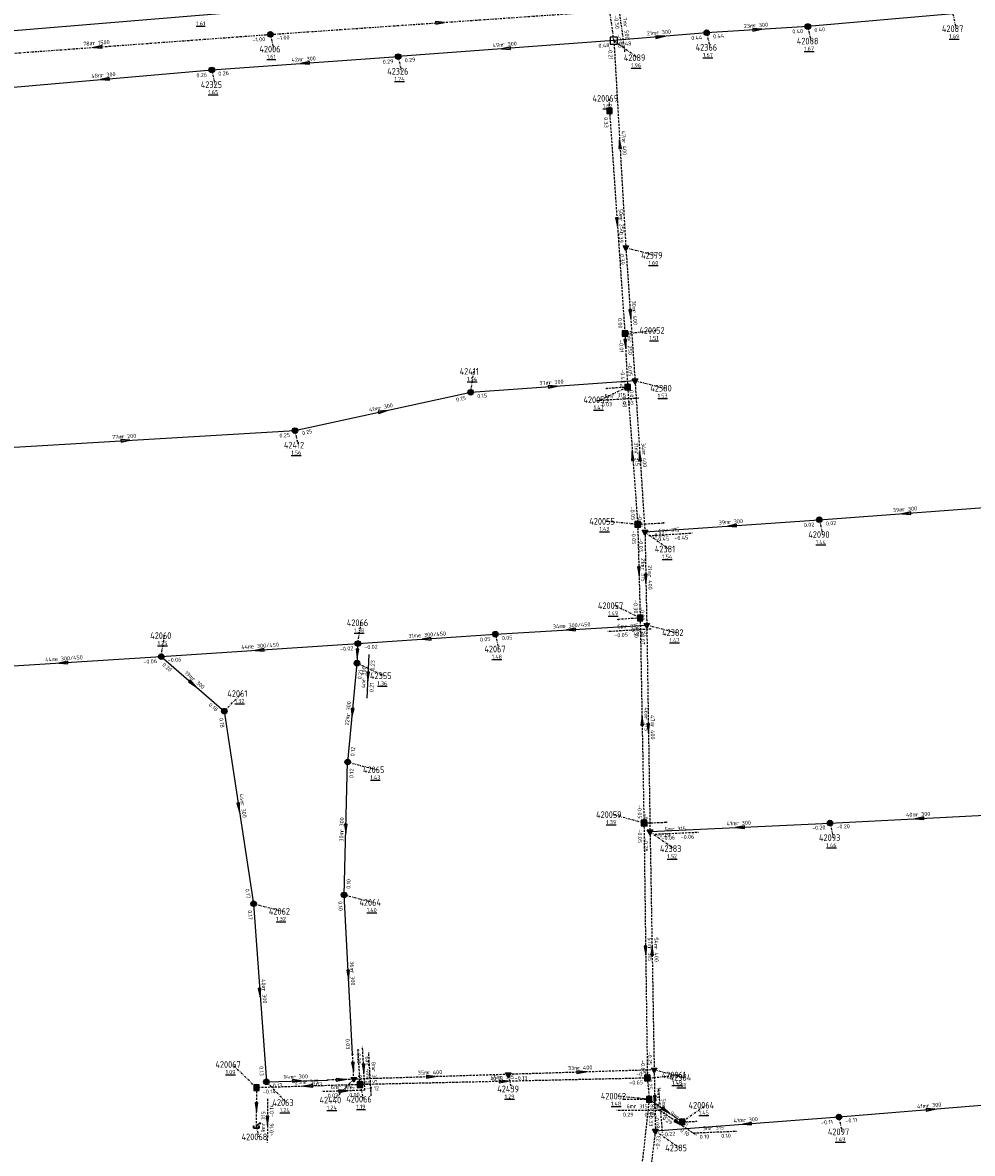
# Model space of a CAD drawing. Extents: x 188323 to 208361, y 565368 to 574910.
# Tile 130 of 256: x 203020 to 203234, y 568897 to 569151. Entities that reach past the tile are written whole.
import ezdxf

# ---------------------------------------------------------------- set-up
doc = ezdxf.new("R2010")
doc.units = 0
for name, pattern in [('BORDER', [1.75, 0.5, -0.25, 0.5, -0.25, 0, -0.25]), ('DASHDOT', [1, 0.5, -0.25, 0, -0.25]), ('DASHED', [0.75, 0.5, -0.25])]:
    doc.linetypes.add(name, pattern=pattern)
doc.layers.get('0').update_dxf_attribs({"linetype": 'CONTINUOUS'})
for name, color, linetype in [('RIO-AFM', 7, 'CONTINUOUS'), ('RIO-BOK', 7, 'CONTINUOUS'), ('RIO-DET', 7, 'CONTINUOUS'), ('RIO-KNP', 7, 'CONTINUOUS'), ('RIO-KNR', 7, 'CONTINUOUS'), ('RIO-LAG_0B', 7, 'CONTINUOUS'), ('RIO-LAG_1B', 7, 'DASHED'), ('RIO-LAG_2B', 7, 'DASHED'), ('RIO-LAG_4', 7, 'BORDER'), ('RIO-LEN', 7, 'CONTINUOUS'), ('RIO-MVD', 1, 'CONTINUOUS'), ('RIO-VRB', 6, 'DASHDOT'), ('RIO-VRH', 7, 'CONTINUOUS')]:
    doc.layers.add(name, color=color, linetype=linetype)
doc.styles.add('RIO-TXT', font='isocp.shx')

# ---------------------------------------------------------------- blocks, each defined once
blk = doc.blocks.new('L_VHR')
blk.add_lwpolyline([(-0.5, 0), (0.5, 0), (-0.5, 0.15), (-0.5, -0.15), (0.5, 0)])
blk = doc.blocks.new('K_IPR')
blk.add_lwpolyline([(-0.5, -0.5), (0.5, -0.5), (0.5, 0.5), (-0.5, 0.5)], close=True)
blk.add_solid([(-0.5, 0.5), (0.5, 0.5), (-0.5, -0.5), (0.5, -0.5)])
at = {"style": 'RIO-TXT', "flags": 1}
blk.add_attdef('KNOOPNAAM', (2, 2), '', height=1, dxfattribs=at)
blk = doc.blocks.new('K_FIC')
blk.add_circle((0, 0), 0.0625)
at = {"style": 'RIO-TXT', "flags": 1}
blk.add_attdef('KNOOPNAAM', (2, 2), '', height=1, dxfattribs=at)
blk = doc.blocks.new('K_IPG')
blk.add_circle((0, 0), 0.5)
for points in [[(0, 0), (-0.5, 0), (-0.433013, 0.25)], [(0, 0), (-0.433013, -0.25), (-0.5, 0)], [(0, 0), (-0.433013, 0.25), (-0.25, 0.433013)], [(0, 0), (-0.25, -0.433013), (-0.433013, -0.25)], [(0, 0), (-0.25, 0.433013), (0, 0.5)], [(0, 0), (0, -0.5), (-0.25, -0.433013)], [(0, 0), (0, 0.5), (0.25, 0.433013)], [(0, 0), (0.25, 0.433013), (0.433013, 0.25)], [(0, 0), (0.433013, 0.25), (0.5, 0)], [(0, 0), (0.5, 0), (0.433013, -0.25)], [(0, 0), (0.433013, -0.25), (0.25, -0.433013)], [(0, 0), (0.25, -0.433013), (0, -0.5)]]:
    blk.add_solid(points)
at = {"style": 'RIO-TXT', "flags": 1}
blk.add_attdef('KNOOPNAAM', (2, 2), '', height=1, dxfattribs=at)
blk = doc.blocks.new('K_UTB')
blk.add_lwpolyline([(0.5, 0.15), (0.5, -0.3), (-0.5, -0.3), (-0.5, 0.15), (-0.45, 0.15), (-0.45, -0.25), (0, -0.25), (0.45, -0.25), (0.45, 0.15)], close=True)
blk.add_lwpolyline([(0.85, 0.6), (0.55, 0.65), (0.614828, 0.459583), (0.850842, 0.598937)])
blk.add_arc((0.85, -0.25), 0.85, 90, 180)
at = {"style": 'RIO-TXT', "flags": 1}
blk.add_attdef('KNOOPNAAM', (2, 2), '', height=1, dxfattribs=at)
blk = doc.blocks.new('K_DIV')
for p, q in [((-0.65, 0.65), (-0.65, -0.65)), ((0.65, 0.65), (-0.65, 0.65)), ((0.65, -0.65), (0.65, 0.65)), ((-0.65, -0.65), (0.65, -0.65))]:
    blk.add_line(p, q)
blk = doc.blocks.new('K_IPD')
blk.add_lwpolyline([(-0.496027, 0.307994), (0.503973, 0.307994), (0.003973, -0.558031)], close=True)
blk.add_solid([(-0.496027, 0.307994), (0.503973, 0.307994), (0.003973, -0.558031)])
at = {"style": 'RIO-TXT', "flags": 1}
blk.add_attdef('KNOOPNAAM', (2, 2), '', height=1, dxfattribs=at)
blk = doc.blocks.new('695_04______420053____420054_')
at = {"layer": 'RIO-LAG_1B'}
blk.add_line((0, 0), (-9.803, -0.607), dxfattribs=at)
at = {"layer": 'RIO-AFM', "style": 'RIO-TXT'}
blk.add_text('r 315', height=0.9, rotation=363.5229, dxfattribs=at).set_placement((-6.0109, 0.1299))
at = {"layer": 'RIO-BOK', "style": 'RIO-TXT'}
for p in [(-8.319, -1.9174), (-3.4674, -1.6156)]:
    blk.add_text('0.03', height=0.9, rotation=363.5229, dxfattribs=at).set_placement(p)
at = {"layer": 'RIO-LEN', "style": 'RIO-TXT'}
blk.add_text('5m', height=0.9, rotation=363.5229, dxfattribs=at).set_placement((-7.6277, 0.0293))
blk = doc.blocks.new('696_04______420055____420056_')
at = {"layer": 'RIO-LAG_1B'}
blk.add_line((0, 0), (9.802, 0.606), dxfattribs=at)
at = {"layer": 'RIO-AFM', "style": 'RIO-TXT'}
blk.add_text('r 315', height=0.9, rotation=3.5392, dxfattribs=at).set_placement((3.7919, 0.7355))
at = {"layer": 'RIO-BOK', "style": 'RIO-TXT'}
for p in [(5.7953, -1.0442), (1.4835, -1.3109)]:
    blk.add_text('-0.45', height=0.9, rotation=3.5392, dxfattribs=at).set_placement(p)
at = {"layer": 'RIO-LEN', "style": 'RIO-TXT'}
blk.add_text('6m', height=0.9, rotation=3.5392, dxfattribs=at).set_placement((2.175, 0.6355))
blk = doc.blocks.new('697_04______420057____420058_')
at = {"layer": 'RIO-LAG_1B'}
blk.add_line((0, 0), (-9.805, -0.573), dxfattribs=at)
at = {"layer": 'RIO-AFM', "style": 'RIO-TXT'}
blk.add_text('r 315', height=0.9, rotation=363.3257, dxfattribs=at).set_placement((-6.0103, 0.1508))
at = {"layer": 'RIO-BOK', "style": 'RIO-TXT'}
for p in [(-8.3255, -1.8885), (-4.012, -1.6351)]:
    blk.add_text('-0.05', height=0.9, rotation=363.3257, dxfattribs=at).set_placement(p)
at = {"layer": 'RIO-LEN', "style": 'RIO-TXT'}
blk.add_text('5m', height=0.9, rotation=363.3257, dxfattribs=at).set_placement((-7.6276, 0.0558))
blk = doc.blocks.new('698_04______420059____420060_')
at = {"layer": 'RIO-LAG_1B'}
blk.add_line((0, 0), (9.81, 0.452), dxfattribs=at)
at = {"layer": 'RIO-AFM', "style": 'RIO-TXT'}
blk.add_text('r 315', height=0.9, rotation=2.6388, dxfattribs=at).set_placement((3.803, 0.6758))
at = {"layer": 'RIO-BOK', "style": 'RIO-TXT'}
for p in [(1.4628, -1.3341), (5.7782, -1.1352)]:
    blk.add_text('-0.06', height=0.9, rotation=2.6388, dxfattribs=at).set_placement(p)
at = {"layer": 'RIO-LEN', "style": 'RIO-TXT'}
blk.add_text('5m', height=0.9, rotation=2.6388, dxfattribs=at).set_placement((2.1847, 0.6012))
blk = doc.blocks.new('699_04______420061____420062_')
at = {"layer": 'RIO-LAG_1B'}
blk.add_line((0, 0), (0.871, -9.783), dxfattribs=at)
at = {"layer": 'RIO-AFM', "style": 'RIO-TXT'}
blk.add_text('r 315', height=0.9, rotation=275.0616, dxfattribs=at).set_placement((0.8378, -3.7711))
at = {"layer": 'RIO-BOK', "style": 'RIO-TXT'}
for p in [(-1.2703, -1.5185), (-0.887, -5.8224)]:
    blk.add_text('-0.08', height=0.9, rotation=275.0616, dxfattribs=at).set_placement(p)
at = {"layer": 'RIO-LEN', "style": 'RIO-TXT'}
blk.add_text('5m', height=0.9, rotation=275.0616, dxfattribs=at).set_placement((0.6941, -2.1575))
blk = doc.blocks.new('700_04______420062____420063_')
at = {"layer": 'RIO-LAG_1B'}
blk.add_line((0, 0), (-9.821, -0.004), dxfattribs=at)
at = {"layer": 'RIO-AFM', "style": 'RIO-TXT'}
blk.add_text('r 315', height=0.9, rotation=360, dxfattribs=at).set_placement((-5.9907, 0.4984))
at = {"layer": 'RIO-BOK', "style": 'RIO-TXT'}
for p in [(-8.4203, -1.4031), (-3.5593, -1.4)]:
    blk.add_text('0.29', height=0.9, rotation=360, dxfattribs=at).set_placement(p)
at = {"layer": 'RIO-LEN', "style": 'RIO-TXT'}
blk.add_text('6m', height=0.9, rotation=360, dxfattribs=at).set_placement((-7.6107, 0.4974))
blk = doc.blocks.new('701_04______420062____420064_')
at = {"layer": 'RIO-LAG_1B'}
blk.add_line((0, 0), (8.11, -5.538), dxfattribs=at)
at = {"layer": 'RIO-VRH', "xscale": 2, "yscale": 2, "zscale": 2, "rotation": 325.6425}
blk.add_blockref('L_VHR', (4.055, -2.769), dxfattribs=at)
at = {"layer": 'RIO-AFM', "style": 'RIO-TXT'}
blk.add_text('r 315', height=0.9, rotation=325.6425, dxfattribs=at).set_placement((3.445, -1.7468))
at = {"layer": 'RIO-BOK', "style": 'RIO-TXT'}
for s, p in [('0.29', (0.3666, -1.9455)), ('0.10', (4.3802, -4.686))]:
    blk.add_text(s, height=0.9, rotation=325.6425, dxfattribs=at).set_placement(p)
at = {"layer": 'RIO-LEN', "style": 'RIO-TXT'}
blk.add_text('9m', height=0.9, rotation=325.6425, dxfattribs=at).set_placement((2.1071, -0.8333))
blk = doc.blocks.new('702_04______420064____420070_')
at = {"layer": 'RIO-LAG_1B'}
blk.add_line((0, 0), (9.812, 0.402), dxfattribs=at)
at = {"layer": 'RIO-AFM', "style": 'RIO-TXT'}
blk.add_text('r 315', height=0.9, rotation=2.3481, dxfattribs=at).set_placement((3.8064, 0.6565))
at = {"layer": 'RIO-BOK', "style": 'RIO-TXT'}
for p in [(1.456, -1.3415), (6.3119, -1.1423)]:
    blk.add_text('0.10', height=0.9, rotation=2.3481, dxfattribs=at).set_placement(p)
at = {"layer": 'RIO-LEN', "style": 'RIO-TXT'}
blk.add_text('3m', height=0.9, rotation=2.3481, dxfattribs=at).set_placement((2.1877, 0.5901))
blk = doc.blocks.new('703_04______420066____420071_')
at = {"layer": 'RIO-LAG_1B'}
blk.add_line((0, 0), (-0.557, 9.805), dxfattribs=at)
at = {"layer": 'RIO-AFM', "style": 'RIO-TXT'}
blk.add_text('r 315', height=0.9, rotation=273.2415, dxfattribs=at).set_placement((0.1606, 6.0097))
at = {"layer": 'RIO-LEN', "style": 'RIO-TXT'}
blk.add_text('8m', height=0.9, rotation=273.2415, dxfattribs=at).set_placement((0.0682, 7.627))
blk = doc.blocks.new('704_04______420067____420068_')
at = {"layer": 'RIO-LAG_1B'}
blk.add_line((0, 0), (-0.054, -9.821), dxfattribs=at)
at = {"layer": 'RIO-VRH', "xscale": 2, "yscale": 2, "zscale": 2, "rotation": 269.6632}
blk.add_blockref('L_VHR', (-0.027, -4.9105), dxfattribs=at)
at = {"layer": 'RIO-AFM', "style": 'RIO-TXT'}
blk.add_text('r 315', height=0.9, rotation=449.6632, dxfattribs=at).set_placement((-0.5345, -5.9879))
at = {"layer": 'RIO-BOK', "style": 'RIO-TXT'}
for s, p in [('-0.14', (1.3751, -4.1074)), ('-0.16', (1.3531, -8.4284))]:
    blk.add_text(s, height=0.9, rotation=449.6632, dxfattribs=at).set_placement(p)
at = {"layer": 'RIO-LEN', "style": 'RIO-TXT'}
blk.add_text('9m', height=0.9, rotation=449.6632, dxfattribs=at).set_placement((-0.5427, -7.6079))
blk = doc.blocks.new('705_04______42089___c142007_')
at = {"layer": 'RIO-LAG_4'}
blk.add_line((0, 0), (-1.311, 9.733), dxfattribs=at)
at = {"layer": 'RIO-AFM', "style": 'RIO-TXT'}
blk.add_text('r 500', height=0.9, rotation=277.659, dxfattribs=at).set_placement((-0.3032, 6.0042))
at = {"layer": 'RIO-BOK', "style": 'RIO-TXT'}
for p in [(-2.5112, 8.1585), (-1.9333, 3.8774)]:
    blk.add_text('-0.50', height=0.9, rotation=277.659, dxfattribs=at).set_placement(p)
at = {"layer": 'RIO-LEN', "style": 'RIO-TXT'}
blk.add_text('7m', height=0.9, rotation=277.659, dxfattribs=at).set_placement((-0.5199, 7.6097))
blk = doc.blocks.new('718_04______42066_____42355_')
at = {"layer": 'RIO-LAG_0B'}
blk.add_line((0, 0), (-0.443, -9.812), dxfattribs=at)
at = {"layer": 'RIO-VRH', "xscale": 2, "yscale": 2, "zscale": 2, "rotation": 267.3886}
blk.add_blockref('L_VHR', (-0.2215, -4.906), dxfattribs=at)
at = {"layer": 'RIO-AFM', "style": 'RIO-TXT'}
blk.add_text('r 300', height=0.9, rotation=447.3886, dxfattribs=at).set_placement((-0.771, -5.9629))
at = {"layer": 'RIO-BOK', "style": 'RIO-TXT'}
for s, p in [('0.23', (1.2359, -3.6202)), ('0.21', (1.0183, -8.4763))]:
    blk.add_text(s, height=0.9, rotation=447.3886, dxfattribs=at).set_placement(p)
at = {"layer": 'RIO-LEN', "style": 'RIO-TXT'}
blk.add_text('4m', height=0.9, rotation=447.3886, dxfattribs=at).set_placement((-0.8435, -7.5813))
blk = doc.blocks.new('743_04______42440_____42441_')
at = {"layer": 'RIO-LAG_2B'}
blk.add_line((0, 0), (-0.531, 9.806), dxfattribs=at)
at = {"layer": 'RIO-VRH', "xscale": 2, "yscale": 2, "zscale": 2, "rotation": 273.0862}
blk.add_blockref('L_VHR', (-0.2655, 4.903), dxfattribs=at)
at = {"layer": 'RIO-AFM', "style": 'RIO-TXT'}
blk.add_text('r 400', height=0.9, rotation=273.0862, dxfattribs=at).set_placement((0.1763, 6.0087))
at = {"layer": 'RIO-BOK', "style": 'RIO-TXT'}
for s, p in [('0.03', (-1.8529, 8.3322)), ('0.00', (-1.5889, 3.4794))]:
    blk.add_text(s, height=0.9, rotation=273.0862, dxfattribs=at).set_placement(p)
at = {"layer": 'RIO-LEN', "style": 'RIO-TXT'}
blk.add_text('6m', height=0.9, rotation=273.0862, dxfattribs=at).set_placement((0.0883, 7.6263))
blk = doc.blocks.new('744_04______42440_____42442_')
at = {"layer": 'RIO-LAG_2B'}
blk.add_line((0, 0), (-9.816, -0.317), dxfattribs=at)
at = {"layer": 'RIO-VRH', "xscale": 2, "yscale": 2, "zscale": 2, "rotation": 361.8288}
blk.add_blockref('L_VHR', (-4.908, -0.1585), dxfattribs=at)
at = {"layer": 'RIO-AFM', "style": 'RIO-TXT'}
blk.add_text('r 315', height=0.9, rotation=361.8288, dxfattribs=at).set_placement((-6.0037, 0.3074))
at = {"layer": 'RIO-BOK', "style": 'RIO-TXT'}
for s, p in [('0.03', (-8.3714, -1.6707)), ('0.00', (-3.513, -1.5125))]:
    blk.add_text(s, height=0.9, rotation=361.8288, dxfattribs=at).set_placement(p)
at = {"layer": 'RIO-LEN', "style": 'RIO-TXT'}
blk.add_text('6m', height=0.9, rotation=361.8288, dxfattribs=at).set_placement((-7.6229, 0.2547))

msp = doc.modelspace()

# ---------------------------------------------------------------- linework, layer by layer
at = {"layer": 'RIO-LAG_0B'}
for p, q in [((203014.208, 569149.376), (203075.104, 569154.432)), ((203229.504, 569153.408), (203196.8, 569150.592)), ((203196.8, 569150.592), (203174, 569149.184)), ((203153.104, 569147.392), (203104.496, 569143.808)), ((203174, 569149.184), (203153.104, 569147.392)), ((203062.496, 569140.8), (203104.496, 569143.808)), ((203014.304, 569136.576), (203062.496, 569140.8)), ((203120.832, 569068.16), (203157.856, 569070.784)), ((203081.232, 569059.52), (203120.832, 569068.16)), ((203004.864, 569054.976), (203081.232, 569059.52)), ((203199.392, 569039.424), (203238.592, 569042.304)), ((203160.096, 569036.672), (203199.392, 569039.424)), ((203126.4, 569013.632), (203160.512, 569015.68)), ((203095.392, 569011.52), (203126.4, 569013.632)), ((203051.104, 569008.576), (203095.392, 569011.52)), ((203095.392, 569011.52), (203095.2, 569007.104)), ((203007.008, 569005.824), (203051.104, 569008.576)), ((203051.104, 569008.576), (203065.296, 568996.288)), ((203095.2, 569007.104), (203093.104, 568984.832)), ((203065.296, 568996.288), (203071.904, 568952.896)), ((203092.304, 568954.88), (203093.104, 568984.832)), ((203201.792, 568971.072), (203242.096, 568973.12)), ((203161.248, 568969.152), (203201.792, 568971.072)), ((203094.208, 568918.976), (203092.304, 568954.88)), ((203071.904, 568952.896), (203074.8, 568912.768)), ((203074.8, 568912.768), (203088.544, 568913.152)), ((203203.808, 568904.832), (203245.104, 568908.224)), ((203162.448, 568901.696), (203203.808, 568904.832))]:
    msp.add_line(p, q, dxfattribs=at)
at = {"layer": 'RIO-LAG_1B'}
for p, q in [((203152.112, 569131.584), (203155.584, 569081.408)), ((203156.192, 569069.312), (203151.488, 569068.992)), ((203156.192, 569069.312), (203158.464, 569038.4)), ((203158.464, 569038.4), (203164.288, 569038.72)), ((203158.464, 569038.4), (203159.024, 569017.28)), ((203159.024, 569017.28), (203154.048, 569016.96)), ((203159.024, 569017.28), (203159.872, 568971.072)), ((203159.872, 568971.072), (203164.864, 568971.264)), ((203159.872, 568971.072), (203160.64, 568913.6)), ((203095.904, 568912.128), (203095.472, 568919.936)), ((203160.64, 568913.6), (203095.904, 568912.128)), ((203160.64, 568913.6), (203161.056, 568908.8)), ((203072.56, 568911.424), (203072.512, 568902.656)), ((203095.904, 568912.128), (203072.56, 568911.424)), ((203161.056, 568908.8), (203151.776, 568825.472)), ((203161.056, 568908.8), (203155.296, 568908.8)), ((203161.056, 568908.8), (203168.496, 568903.744)), ((203168.496, 568903.744), (203171.664, 568903.872))]:
    msp.add_line(p, q, dxfattribs=at)
msp.add_lwpolyline([(203155.584, 569081.408), (203155.824, 569076.672), (203156.192, 569069.312)], dxfattribs=at)
at = {"layer": 'RIO-LAG_2B'}
for p, q in [((203153.104, 569147.392), (203155.792, 569100.736)), ((203155.792, 569100.736), (203157.856, 569070.784)), ((203157.856, 569070.784), (203160.096, 569036.672)), ((203160.096, 569036.672), (203160.512, 569015.68)), ((203160.512, 569015.68), (203161.248, 568969.152)), ((203161.248, 568969.152), (203162.176, 568915.456)), ((203094.496, 568913.344), (203094.208, 568918.976)), ((203162.176, 568915.456), (203129.296, 568914.432)), ((203162.176, 568915.456), (203162.448, 568901.696)), ((203094.496, 568913.344), (203088.544, 568913.152)), ((203129.296, 568914.432), (203094.496, 568913.344)), ((203162.448, 568901.696), (203157.056, 568858.688))]:
    msp.add_line(p, q, dxfattribs=at)
at = {"layer": 'RIO-LAG_4'}
for p, q in [((203075.696, 569148.8), (203152.192, 569154.112)), ((203153.104, 569147.392), (203152.192, 569154.112)), ((202997.904, 569143.104), (203075.696, 569148.8))]:
    msp.add_line(p, q, dxfattribs=at)
at = {"layer": 'RIO-VRB'}
for p, q in [((203229.5, 569153.4), (203230.2071, 569150.0868)), ((203196.8, 569150.6), (203197.5071, 569147.2868)), ((203075.7, 569148.8), (203076.4071, 569145.4868)), ((203153.1, 569147.4), (203158.5194, 569143.5519)), ((203174, 569149.2), (203174.7071, 569145.8868)), ((203104.5, 569143.8), (203105.2071, 569140.4868)), ((203062.5, 569140.8), (203063.2071, 569137.4868)), ((203152.11, 569131.61), (203152.1097, 569134.385)), ((203155.79, 569100.75), (203162.4382, 569099.03)), ((203155.59, 569081.39), (203162.665, 569082.09)), ((203120.83, 569068.13), (203121.5371, 569072.8432)), ((203157.85, 569070.79), (203164.4982, 569069.07)), ((203156.19, 569069.3), (203150.0642, 569066.4602)), ((203081.23, 569059.55), (203081.9371, 569056.2368)), ((203158.46, 569038.37), (203151.385, 569039.0678)), ((203199.4, 569039.4), (203200.1071, 569036.0868)), ((203160.09, 569036.67), (203165.5094, 569032.8219)), ((203159.03, 569017.28), (203153.3208, 569020.0562)), ((203095.4, 569011.5), (203096.1071, 569016.2132)), ((203160.51, 569015.71), (203167.1582, 569013.99)), ((203051.1, 569008.6), (203051.8071, 569013.3132)), ((203126.4, 569013.6), (203127.1071, 569010.2868)), ((203095.2, 569007.1), (203101.3269, 569004.2622)), ((203065.3, 568996.3), (203069.1874, 569000.2624)), ((203093.1, 568984.8), (203099.7482, 568983.08)), ((203159.88, 568971.05), (203152.9121, 568972.9765)), ((203161.24, 568969.15), (203166.6594, 568965.3019)), ((203201.8, 568971.1), (203202.5071, 568967.7868)), ((203092.3, 568954.9), (203098.9482, 568953.18)), ((203071.9, 568952.9), (203078.5482, 568951.18)), ((203072.56, 568911.42), (203067.1391, 568916.6664)), ((203162.18, 568915.48), (203168.8282, 568913.76)), ((203074.8, 568912.8), (203079.3472, 568908.0798)), ((203094.5, 568913.37), (203089.9545, 568908.6484)), ((203129.3, 568914.46), (203130.0071, 568911.1468)), ((203160.64, 568913.58), (203167.715, 568914.28)), ((203095.91, 568912.16), (203096.6171, 568908.8468)), ((203161.06, 568908.83), (203153.985, 568909.5278)), ((203168.49, 568903.75), (203173.7509, 568907.4878)), ((203072.51, 568902.68), (203073.0435, 568900.3516)), ((203203.8, 568904.8), (203204.5071, 568901.4868)), ((203162.45, 568901.71), (203167.8694, 568897.8619))]:
    msp.add_line(p, q, dxfattribs=at)

# ---------------------------------------------------------------- block references
at = {"layer": 'RIO-DET'}
for name, p in [('705_04______42089___c142007_', (203155.6, 569144.896)), ('695_04______420053____420054_', (203158.688, 569066.816)), ('696_04______420055____420056_', (203160.96, 569035.84)), ('697_04______420057____420058_', (203161.536, 569014.784)), ('718_04______42066_____42355_', (203097.904, 569009.024)), ('698_04______420059____420060_', (203162.384, 568968.576)), ('743_04______42440_____42441_', (203096.992, 568910.848)), ('703_04______420066____420071_', (203098.416, 568909.632)), ('744_04______42440_____42442_', (203096.992, 568910.848)), ('699_04______420061____420062_', (203163.136, 568911.104)), ('704_04______420067____420068_', (203075.056, 568908.928)), ('700_04______420062____420063_', (203163.552, 568906.304)), ('701_04______420062____420064_', (203163.552, 568906.304)), ('702_04______420064____420070_', (203170.992, 568901.248))]:
    msp.add_blockref(name, p, dxfattribs=at)
at = {"layer": 'RIO-KNP', "xscale": 1.25, "yscale": 1.25, "zscale": 1.25}
for name, p in [('K_IPG', (203174, 569149.184)), ('K_IPG', (203196.8, 569150.592)), ('K_IPG', (203075.696, 569148.8)), ('K_DIV', (203153.104, 569147.392)), ('K_IPG', (203104.496, 569143.808)), ('K_IPG', (203062.496, 569140.8)), ('K_IPR', (203152.112, 569131.584)), ('K_IPD', (203155.792, 569100.736)), ('K_IPR', (203155.584, 569081.408)), ('K_IPD', (203157.856, 569070.784)), ('K_IPG', (203120.832, 569068.16)), ('K_FIC', (203151.488, 569068.992)), ('K_IPR', (203156.192, 569069.312)), ('K_IPG', (203081.232, 569059.52)), ('K_IPR', (203158.464, 569038.4)), ('K_FIC', (203164.288, 569038.72)), ('K_IPG', (203199.392, 569039.424)), ('K_IPD', (203160.096, 569036.672)), ('K_IPR', (203159.024, 569017.28)), ('K_FIC', (203154.048, 569016.96)), ('K_IPD', (203160.512, 569015.68)), ('K_IPG', (203095.392, 569011.52)), ('K_IPG', (203126.4, 569013.632)), ('K_IPG', (203051.104, 569008.576)), ('K_IPG', (203095.2, 569007.104)), ('K_IPG', (203065.296, 568996.288)), ('K_IPG', (203093.104, 568984.832)), ('K_IPR', (203159.872, 568971.072)), ('K_FIC', (203164.864, 568971.264)), ('K_IPG', (203201.792, 568971.072)), ('K_IPD', (203161.248, 568969.152)), ('K_IPG', (203071.904, 568952.896)), ('K_IPG', (203092.304, 568954.88)), ('K_FIC', (203094.208, 568918.976)), ('K_FIC', (203095.472, 568919.936)), ('K_IPD', (203162.176, 568915.456)), ('K_IPG', (203074.8, 568912.768)), ('K_FIC', (203088.544, 568913.152)), ('K_IPD', (203094.496, 568913.344)), ('K_IPR', (203095.904, 568912.128)), ('K_IPD', (203129.296, 568914.432)), ('K_IPR', (203160.64, 568913.6)), ('K_IPR', (203072.56, 568911.424)), ('K_FIC', (203155.296, 568908.8)), ('K_IPR', (203161.056, 568908.8)), ('K_IPG', (203203.808, 568904.832)), ('K_UTB', (203072.512, 568902.656)), ('K_IPR', (203168.496, 568903.744)), ('K_FIC', (203171.664, 568903.872)), ('K_IPD', (203162.448, 568901.696))]:
    msp.add_blockref(name, p, dxfattribs=at)
at = {"layer": 'RIO-VRH', "xscale": 2, "yscale": 2, "zscale": 2}
for p, rotation in [((203113.95, 569151.45), 3.9628), ((203185.4, 569149.9), 363.5134), ((203163.55, 569148.3), 364.9219), ((203036.8, 569145.95), 184.1898), ((203128.8, 569145.6), 184.236), ((203083.5, 569142.3), 184.0852), ((203038.4, 569138.7), 184.9795), ((203154.445, 569124.075), 453.309), ((203153.85, 569106.5), 273.9727), ((203156.82, 569085.77), 273.942), ((203155.705, 569079.045), 272.8163), ((203139.34, 569069.46), 4.1094), ((203101.03, 569063.84), 12.2239), ((203043.045, 569057.27), 3.4167), ((203157.325, 569053.835), 454.2061), ((203158.97, 569053.73), 453.7648), ((203219, 569040.85), 184.2306), ((203179.745, 569038.035), 183.9723), ((203158.745, 569027.825), 271.5571), ((203160.3, 569026.19), 271.1569), ((203143.455, 569014.655), 183.5394), ((203110.9, 569012.55), 183.875), ((203073.25, 569010.05), 183.745), ((203095.3, 569009.3), 267.3886), ((203029.05, 569007.2), 183.6326), ((203058.2, 569002.45), 319.1051), ((203094.15, 568995.95), 264.6118), ((203159.455, 568994.165), 451.0623), ((203160.875, 568992.43), 270.9072), ((203068.6, 568974.6), 278.6552), ((203221.95, 568972.1), 182.8409), ((203092.7, 568969.85), 268.4584), ((203181.52, 568970.125), 182.7522), ((203160.26, 568942.315), 270.7667), ((203161.71, 568942.315), 451.0124), ((203093.25, 568936.925), 273.0341), ((203073.35, 568932.85), 274.1451), ((203094.35, 568916.16), 273.0862), ((203145.74, 568914.97), 361.7767), ((203081.675, 568912.99), 1.5829), ((203091.525, 568913.275), 361.8288), ((203111.9, 568913.915), 361.7938), ((203128.275, 568912.87), 361.2566), ((203084.235, 568911.79), 181.815), ((203072.535, 568907.05), 269.6632), ((203162.315, 568908.595), 271.1323), ((203164.775, 568906.29), 325.6425), ((203224.45, 568906.5), 4.7058), ((203183.125, 568903.255), 184.2732)]:
    msp.add_blockref('L_VHR', p, dxfattribs=dict(at, rotation=rotation))

# ---------------------------------------------------------------- texts
at = {"layer": 'RIO-AFM', "style": 'RIO-TXT'}
for s, rotation, p in [('r 300', 364.9219, (203162.6991, 569148.7347)), ('r 300', 363.5134, (203184.5598, 569150.3561)), ('r 1500', 4.1899, (203035.6862, 569146.3697)), ('r 300', 364.236, (203127.9539, 569146.0537)), ('r 300', 4.0852, (203082.6565, 569142.741)), ('r 300', 4.9795, (203037.5494, 569139.1278)), ('r 400', 273.309, (203154.9118, 569124.9138)), ('r 250', 273.9727, (203154.3082, 569107.3442)), ('r 400', 273.942, (203157.2722, 569086.6136)), ('r 250', 272.8163, (203156.1657, 569079.8791)), ('r 300', 4.1094, (203138.4961, 569069.9007)), ('r 300', 12.2239, (203100.1322, 569064.1571)), ('r 200', 3.4167, (203042.2067, 569057.7208)), ('r 315', 274.2061, (203157.7736, 569054.6804)), ('r 400', 273.7648, (203159.4261, 569054.5722)), ('r 300', 4.2306, (203218.1553, 569041.2889)), ('r 300', 3.9723, (203178.902, 569038.4777)), ('r 315', 271.5571, (203159.2291, 569028.649)), ('r 400', 271.1569, (203160.7898, 569027.0103)), ('e 300/450', 3.5394, (203141.5377, 569015.0374)), ('e 300/450', 3.875, (203108.9806, 569012.9211)), ('e 300/450', 3.745, (203071.331, 569010.4255)), ('e 300/450', 3.6326, (203027.1318, 569007.5792)), ('r 300', 319.1051, (203057.9183, 569003.3627)), ('r 300', 444.6118, (203093.5697, 568995.1905)), ('r 315', 271.0623, (203159.9542, 568994.985)), ('r 400', 270.9072, (203161.3765, 568993.2486)), ('r 300', 278.6552, (203068.9857, 568975.4787)), ('r 300', 88.4584, (203092.1785, 568969.0534)), ('r 300', 2.7522, (203180.6866, 568970.5855)), ('r 300', 2.8408, (203221.116, 568972.5592)), ('r 315', 270.7667, (203160.7669, 568943.132)), ('r 400', 271.0124, (203162.2122, 568943.1343)), ('r 300', 273.0341, (203093.7174, 568937.7612)), ('r 300', 274.1451, (203073.8024, 568933.6954)), ('r 400', 361.7938, (203111.0741, 568914.3999)), ('r 400', 361.7767, (203144.9139, 568915.4545)), ('r 300', 1.5829, (203080.8515, 568913.4674)), ('r 315', 361.815, (203083.4087, 568912.271)), ('r 315', 361.2566, (203127.4533, 568913.3721)), ('r 400', 271.1323, (203162.8029, 568909.4153)), ('r 300', 4.7058, (203223.6014, 568906.9318)), ('r 300', 4.2732, (203182.2799, 568903.6932))]:
    msp.add_text(s, height=0.9, rotation=rotation, dxfattribs=at).set_placement(p)
at = {"layer": 'RIO-BOK', "style": 'RIO-TXT'}
for s, rotation, p in [('0.40', 363.5134, (203193.3315, 569148.9966)), ('0.40', 364.8936, (203198.3149, 569149.3255)), ('-1.00', 4.1899, (203071.7125, 569147.1041)), ('-1.00', 3.9628, (203077.1932, 569147.5001)), ('0.48', 364.9219, (203154.6156, 569146.1262)), ('0.44', 364.9219, (203170.5726, 569147.5107)), ('0.44', 363.5134, (203175.4838, 569147.8894)), ('0.48', 364.236, (203149.6515, 569145.7694)), ('-0.21', 273.309, (203151.7838, 569145.9211)), ('0.29', 4.0852, (203101.0486, 569142.1499)), ('0.29', 364.236, (203106.0002, 569142.5082)), ('0.26', 4.9795, (203059.0741, 569139.0962)), ('0.26', 4.0852, (203063.996, 569139.5033)), ('0.33', 273.9727, (203150.8111, 569130.116)), ('0.39', 273.309, (203154.2147, 569104.2249)), ('0.39', 273.942, (203154.4903, 569099.2567)), ('0.00', 273.9727, (203153.9768, 569084.8465)), ('-0.01', 272.8163, (203154.2612, 569079.9225)), ('-0.43', 272.8712, (203154.5891, 569073.3247)), ('-0.05', 273.942, (203156.1884, 569074.7855)), ('0.03', 4.1094, (203154.3988, 569069.1384)), ('-0.04', 273.7648, (203156.5457, 569069.3007)), ('0.15', 12.2239, (203117.6461, 569066.0077)), ('0.15', 4.1094, (203122.3265, 569066.8339)), ('-0.43', 274.2061, (203154.8972, 569067.8007)), ('0.25', 3.4167, (203077.7595, 569057.9403)), ('0.25', 12.2239, (203082.8945, 569058.4782)), ('-0.05', 274.2061, (203156.7807, 569042.3573)), ('-0.02', 273.7648, (203158.4435, 569040.6705)), ('0.02', 3.9723, (203195.9446, 569037.7567)), ('0.02', 4.2306, (203200.8993, 569038.1071)), ('-0.05', 271.5571, (203157.0992, 569036.932)), ('-0.03', 271.1569, (203158.7192, 569035.2416)), ('-0.04', 3.9723, (203161.5834, 569035.3703)), ('-0.30', 271.5571, (203157.5305, 569021.341)), ('-0.09', 271.1569, (203159.0388, 569019.7809)), ('0.10', 3.5394, (203157.0428, 569014.0928)), ('-0.30', 271.0623, (203157.6569, 569015.8539)), ('0.05', 3.875, (203122.9425, 569011.9626)), ('0.05', 3.5394, (203127.8835, 569012.2891)), ('-0.07', 270.9072, (203159.133, 569014.2876)), ('-0.02', 3.745, (203091.3992, 569009.8351)), ('-0.02', 3.875, (203096.8912, 569010.1978)), ('-0.06', 3.6326, (203047.0959, 569006.943)), ('0.20', 319.1051, (203051.2427, 569006.6254)), ('-0.06', 3.745, (203052.5882, 569007.2944)), ('0.21', 444.6118, (203096.2482, 569003.4255)), ('0.18', 319.1051, (203061.699, 568997.5798)), ('0.18', 278.6552, (203064.1274, 568994.7049)), ('0.12', 444.6118, (203094.6243, 568986.0633)), ('0.12', 88.4584, (203094.4043, 568981.2029)), ('-0.05', 271.0623, (203158.4316, 568975.1242)), ('-0.27', 270.9072, (203159.8028, 568973.228)), ('-0.05', 270.7667, (203158.4995, 568969.631)), ('-0.29', 2.7522, (203162.7054, 568967.8188)), ('-0.20', 2.7522, (203197.7709, 568969.5047)), ('-0.20', 2.8408, (203203.2675, 568969.7711)), ('-0.28', 271.0124, (203159.8656, 568967.725)), ('0.10', 88.4584, (203093.7369, 568956.2618)), ('0.17', 278.6552, (203070.0059, 568956.2132)), ('0.17', 274.1451, (203070.6056, 568951.4021)), ('0.10', 273.0341, (203090.9768, 568953.4274)), ('0.03', 273.0341, (203092.6346, 568922.4318)), ('-0.25', 271.0124, (203160.7399, 568919.555)), ('0.13', 274.1451, (203073.17, 568916.2515)), ('-0.65', 270.7667, (203159.2198, 568917.6609)), ('0.00', 361.7938, (203095.9438, 568912.0154)), ('-0.13', 361.7938, (203125.2458, 568912.9518)), ('-0.13', 361.7767, (203130.7434, 568913.105)), ('-0.65', 361.2566, (203156.5709, 568912.1289)), ('-0.25', 361.7767, (203158.1247, 568913.9718)), ('-0.25', 271.1323, (203160.8086, 568914.0522)), ('-0.14', 361.815, (203074.0043, 568910.066)), ('0.13', 1.5829, (203076.2379, 568911.4392)), ('0.03', 1.5829, (203085.0296, 568911.6822)), ('-0.12', 361.815, (203091.856, 568910.643)), ('-0.12', 361.2566, (203097.341, 568910.7919)), ('-0.33', 271.1323, (203160.976, 568905.7819)), ('-0.08', 443.634, (203161.9471, 568904.6055)), ('-0.11', 4.2732, (203199.8152, 568903.0983)), ('-0.11', 4.7058, (203205.3099, 568903.5196)), ('-0.33', 442.8404, (203163.304, 568897.4709)), ('-0.22', 4.2732, (203163.9502, 568900.4182))]:
    msp.add_text(s, height=0.9, rotation=rotation, dxfattribs=at).set_placement(p)
at = {"layer": 'RIO-KNR', "style": 'RIO-TXT'}
for s, p in [('42087', (203227.0196, 569149.3368)), ('42088', (203194.3196, 569146.5368)), ('42006', (203073.2196, 569144.7368)), ('42366', (203171.5196, 569145.1368)), ('42089', (203155.3319, 569142.8019)), ('42326', (203102.0196, 569139.7368)), ('42325', (203060.0196, 569136.7368)), ('420069', (203148.2847, 569133.635)), ('42379', (203159.2507, 569098.28)), ('420052', (203158.84, 569081.34)), ('42411', (203118.3496, 569072.0932)), ('42380', (203161.3107, 569068.32)), ('420053', (203146.2392, 569065.7102)), ('42412', (203078.7496, 569055.4868)), ('420055', (203147.56, 569038.3178)), ('42090', (203196.9196, 569035.3368)), ('42381', (203162.3219, 569032.0719)), ('420057', (203149.4958, 569019.3062)), ('42066', (203092.9196, 569015.4632)), ('42382', (203163.9707, 569013.24)), ('42060', (203048.6196, 569012.5632)), ('42067', (203123.9196, 569009.5368)), ('42355', (203098.1394, 569003.5122)), ('42061', (203065.9999, 568999.5124)), ('42065', (203096.5607, 568982.33)), ('420059', (203149.0871, 568972.2265)), ('42093', (203199.3196, 568967.0368)), ('42383', (203163.4719, 568964.5519)), ('42064', (203095.7607, 568952.43)), ('42062', (203075.3607, 568950.43)), ('420067', (203063.3141, 568915.9164)), ('420061', (203163.89, 568913.53)), ('42384', (203165.6407, 568913.01)), ('42439', (203126.8196, 568910.3968)), ('420062', (203150.16, 568908.7778)), ('42063', (203076.1597, 568907.3298)), ('42440', (203086.767, 568907.8984)), ('420066', (203092.7921, 568908.0968)), ('420064', (203169.9259, 568906.7378)), ('420068', (203069.2185, 568899.6016)), ('42097', (203201.3196, 568900.7368)), ('42385', (203164.6819, 568897.1119))]:
    msp.add_text(s, height=1.5, dxfattribs=at).set_placement(p)
at = {"layer": 'RIO-LEN', "style": 'RIO-TXT'}
for s, rotation, p in [('23m', 363.5134, (203182.4039, 569150.2223)), ('78m', 4.1899, (203033.5319, 569146.2119)), ('21m', 364.9219, (203160.5472, 569148.548)), ('49m', 364.236, (203125.7999, 569145.8927)), ('42m', 4.0852, (203080.502, 569142.5871)), ('48m', 4.9795, (203035.3976, 569138.9403)), ('47m', 273.309, (203154.7861, 569127.0701)), ('50m', 273.9727, (203154.1575, 569109.4989)), ('30m', 273.942, (203157.1227, 569088.7684)), ('12m', 272.8163, (203156.0585, 569082.0365)), ('37m', 4.1094, (203136.3417, 569069.7458)), ('41m', 12.2239, (203098.0211, 569063.6997)), ('77m', 3.4167, (203040.0505, 569057.5921)), ('31m', 274.2061, (203157.6142, 569056.8345)), ('34m', 273.7648, (203159.2833, 569056.7274)), ('39m', 4.2306, (203216.0012, 569041.1295)), ('39m', 3.9723, (203176.7472, 569038.328)), ('21m', 271.5571, (203159.1694, 569030.8081)), ('21m', 271.1569, (203160.7452, 569029.1699)), ('34m', 3.5394, (203139.3818, 569014.904)), ('31m', 3.875, (203106.8255, 569012.7751)), ('44m', 3.745, (203069.1757, 569010.2844)), ('44m', 3.6326, (203024.9761, 569007.4423)), ('19m', 319.1051, (203056.2848, 569004.7758)), ('46m', 271.0623, (203159.9131, 568997.1446)), ('22m', 444.6118, (203093.3685, 568993.0399)), ('47m', 270.9072, (203161.3412, 568995.4083)), ('44m', 278.6552, (203068.6596, 568977.6139)), ('41m', 2.7522, (203178.5291, 568970.4818)), ('40m', 2.8408, (203218.9586, 568972.4522)), ('30m', 88.4584, (203092.1207, 568966.8942)), ('57m', 270.7667, (203160.737, 568945.2918)), ('54m', 271.0124, (203162.173, 568945.2939)), ('36m', 273.0341, (203093.6021, 568939.9181)), ('40m', 274.1451, (203073.6453, 568935.8497)), ('33m', 361.7767, (203142.755, 568915.3862)), ('14m', 1.5829, (203078.6923, 568913.4078)), ('23m', 361.815, (203081.2499, 568912.2012)), ('35m', 361.7938, (203108.9152, 568914.3309)), ('65m', 361.2566, (203125.2938, 568913.3234)), ('14m', 271.1323, (203162.7592, 568911.5748)), ('41m', 4.7058, (203221.4487, 568906.7546)), ('41m', 4.2732, (203180.1259, 568903.5323))]:
    msp.add_text(s, height=0.9, rotation=rotation, dxfattribs=at).set_placement(p)
at = {"layer": 'RIO-MVD', "style": 'RIO-TXT'}
for s, p in [('%%U1.61', (203058.9771, 569150.8368)), ('%%U1.69', (203228.6771, 569147.9368)), ('%%U1.67', (203173.1771, 569143.7368)), ('%%U1.67', (203195.9771, 569145.1368)), ('%%U1.61', (203074.8771, 569143.3368)), ('%%U1.96', (203156.9894, 569141.4019)), ('%%U1.74', (203103.6771, 569138.3368)), ('%%U1.65', (203061.6771, 569135.3368)), ('%%U1.62', (203150.5797, 569132.235)), ('%%U1.60', (203160.9082, 569096.88)), ('%%U1.51', (203161.135, 569079.94)), ('%%U1.54', (203120.0071, 569070.6932)), ('%%U1.53', (203162.9682, 569066.92)), ('%%U1.47', (203148.5342, 569064.3102)), ('%%U1.56', (203080.4071, 569054.0868)), ('%%U1.43', (203149.855, 569036.9178)), ('%%U1.44', (203198.5771, 569033.9368)), ('%%U1.54', (203163.9794, 569030.6719)), ('%%U1.49', (203151.7908, 569017.9062)), ('%%U1.38', (203094.5771, 569014.0632)), ('%%U1.47', (203165.6282, 569011.84)), ('%%U1.25', (203050.2771, 569011.1632)), ('%%U1.48', (203125.5771, 569008.1368)), ('%%U1.36', (203099.7969, 569002.1122)), ('%%U1.32', (203067.6574, 568998.1124)), ('%%U1.43', (203098.2182, 568980.93)), ('%%U1.39', (203151.3821, 568970.8265)), ('%%U1.46', (203200.9771, 568965.6368)), ('%%U1.52', (203165.1294, 568963.1519)), ('%%U1.40', (203097.4182, 568951.03)), ('%%U1.32', (203077.0182, 568949.03)), ('%%U1.09', (203065.6091, 568914.5164)), ('%%U1.48', (203166.185, 568912.13)), ('%%U1.51', (203167.2982, 568911.61)), ('%%U1.29', (203128.4771, 568908.9968)), ('%%U1.48', (203152.455, 568907.3778)), ('%%U1.24', (203077.8172, 568905.9298)), ('%%U1.24', (203088.4245, 568906.4984)), ('%%U1.19', (203095.0871, 568906.6968)), ('%%U1.45', (203172.2209, 568905.3378)), ('%%U1.49', (203202.9771, 568899.3368))]:
    msp.add_text(s, height=0.9, dxfattribs=at).set_placement(p)

doc.saveas('drawing.dxf')
